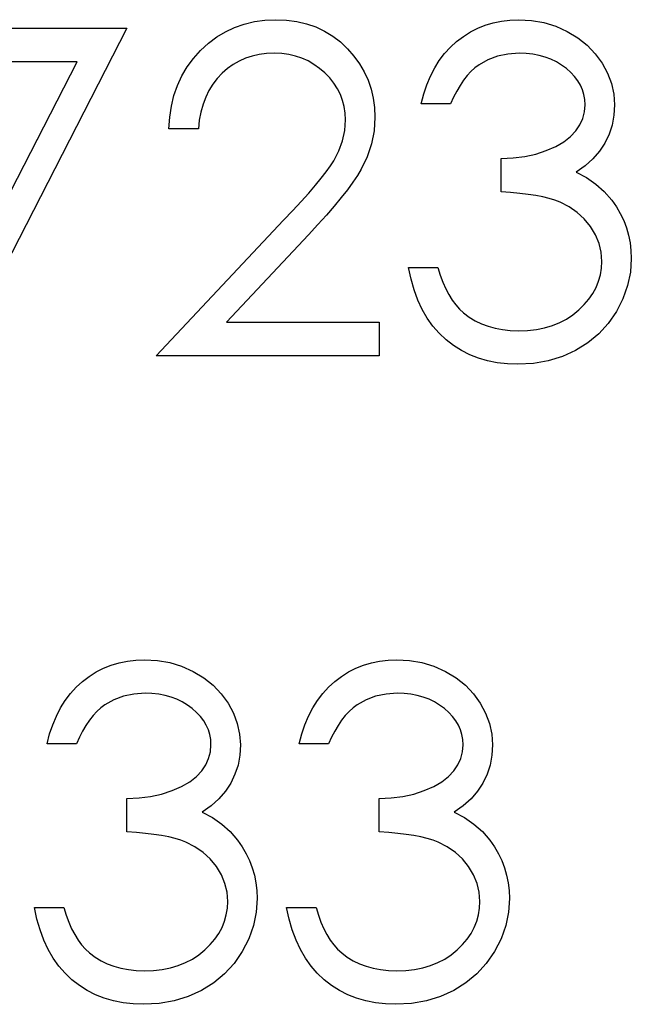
# Model space of a CAD drawing. Header units: inches. Extents: x 1687 to 2505, y -239 to -56.
# Tile 206 of 256: x 1858.738 to 1858.996, y -88.702 to -88.288. Entities that reach past the tile are written whole.
import ezdxf

# ---------------------------------------------------------------- set-up
doc = ezdxf.new("R2010")
doc.units = ezdxf.units.IN
doc.header["$LTSCALE"] = 0.5
doc.header["$MEASUREMENT"] = 0

msp = doc.modelspace()

# ---------------------------------------------------------------- linework, layer by layer
at = {"color": 7, "linetype": 'Continuous'}
for p, q in [((1858.82881, -88.29116), (1858.83287, -88.28975)), ((1858.83287, -88.28975), (1858.8371, -88.28873)), ((1858.8371, -88.28873), (1858.84151, -88.28813)), ((1858.84151, -88.28813), (1858.84612, -88.28793)), ((1858.84612, -88.28793), (1858.85065, -88.28813)), ((1858.85065, -88.28813), (1858.85498, -88.2887)), ((1858.85498, -88.2887), (1858.85907, -88.28964)), ((1858.85907, -88.28964), (1858.86296, -88.29097)), ((1858.86296, -88.29097), (1858.8666, -88.29271)), ((1858.93095, -88.29152), (1858.93415, -88.29022)), ((1858.93415, -88.29022), (1858.93749, -88.28923)), ((1858.93749, -88.28923), (1858.94094, -88.28851)), ((1858.94094, -88.28851), (1858.9445, -88.28807)), ((1858.9445, -88.28807), (1858.9482, -88.28793)), ((1858.9482, -88.28793), (1858.95358, -88.28824)), ((1858.95358, -88.28824), (1858.95877, -88.28917)), ((1858.95877, -88.28917), (1858.96377, -88.29072)), ((1858.96377, -88.29072), (1858.9686, -88.29287)), ((1858.69872, -88.29147), (1858.78352, -88.29147)), ((1858.78352, -88.29147), (1858.71109, -88.43279)), ((1858.8178, -88.29781), (1858.82131, -88.29519)), ((1858.82131, -88.29519), (1858.82498, -88.29298)), ((1858.82498, -88.29298), (1858.82881, -88.29116)), ((1858.8666, -88.29271), (1858.87003, -88.29481)), ((1858.87003, -88.29481), (1858.87326, -88.29726)), ((1858.92211, -88.2971), (1858.92493, -88.29494)), ((1858.92493, -88.29494), (1858.92788, -88.29309)), ((1858.92788, -88.29309), (1858.93095, -88.29152)), ((1858.9686, -88.29287), (1858.97307, -88.29555)), ((1858.81452, -88.30085), (1858.8178, -88.29781)), ((1858.87326, -88.29726), (1858.87624, -88.30013)), ((1858.91946, -88.2995), (1858.92211, -88.2971)), ((1858.97307, -88.29555), (1858.97699, -88.29867)), ((1858.97699, -88.29867), (1858.98038, -88.30223)), ((1858.81151, -88.30419), (1858.81452, -88.30085)), ((1858.83621, -88.30325), (1858.8334, -88.30416)), ((1858.83917, -88.30259), (1858.83621, -88.30325)), ((1858.84226, -88.3022), (1858.83917, -88.30259)), ((1858.84549, -88.30206), (1858.84226, -88.3022)), ((1858.84858, -88.3022), (1858.84549, -88.30206)), ((1858.85153, -88.30259), (1858.84858, -88.3022)), ((1858.85435, -88.30322), (1858.85153, -88.30259)), ((1858.85708, -88.30414), (1858.85435, -88.30322)), ((1858.87624, -88.30013), (1858.87894, -88.30325)), ((1858.87894, -88.30325), (1858.88126, -88.30651)), ((1858.91483, -88.30507), (1858.91703, -88.30218)), ((1858.91703, -88.30218), (1858.91946, -88.2995)), ((1858.93928, -88.30328), (1858.93525, -88.30477)), ((1858.94367, -88.30237), (1858.93928, -88.30328)), ((1858.94836, -88.30206), (1858.94367, -88.30237)), ((1858.95129, -88.30218), (1858.94836, -88.30206)), ((1858.95411, -88.30248), (1858.95129, -88.30218)), ((1858.95678, -88.30298), (1858.95411, -88.30248)), ((1858.95932, -88.30367), (1858.95678, -88.30298)), ((1858.98038, -88.30223), (1858.98325, -88.30621)), ((1858.76259, -88.3056), (1858.69872, -88.3056)), ((1858.7004, -88.42691), (1858.76259, -88.3056)), ((1858.80889, -88.30775), (1858.81151, -88.30419)), ((1858.82818, -88.30676), (1858.82578, -88.30847)), ((1858.83072, -88.30532), (1858.82818, -88.30676)), ((1858.8334, -88.30416), (1858.83072, -88.30532)), ((1858.85968, -88.30529), (1858.85708, -88.30414)), ((1858.86213, -88.3067), (1858.85968, -88.30529)), ((1858.86448, -88.30839), (1858.86213, -88.3067)), ((1858.88126, -88.30651), (1858.88325, -88.3099)), ((1858.91287, -88.30822), (1858.91483, -88.30507)), ((1858.93153, -88.3069), (1858.92979, -88.30822)), ((1858.93525, -88.30477), (1858.93153, -88.3069)), ((1858.96175, -88.30458), (1858.95932, -88.30367)), ((1858.96404, -88.30568), (1858.96175, -88.30458)), ((1858.9662, -88.30698), (1858.96404, -88.30568)), ((1858.96821, -88.3085), (1858.9662, -88.30698)), ((1858.98325, -88.30621), (1858.98552, -88.31046)), ((1858.8048, -88.31556), (1858.80665, -88.31156)), ((1858.80665, -88.31156), (1858.80889, -88.30775)), ((1858.82351, -88.31043), (1858.82144, -88.31261)), ((1858.82578, -88.30847), (1858.82351, -88.31043)), ((1858.86671, -88.31032), (1858.86448, -88.30839)), ((1858.86876, -88.31244), (1858.86671, -88.31032)), ((1858.88325, -88.3099), (1858.88488, -88.31341)), ((1858.90958, -88.31526), (1858.9111, -88.31162)), ((1858.9111, -88.31162), (1858.91287, -88.30822)), ((1858.92653, -88.31145), (1858.92501, -88.31341)), ((1858.92813, -88.30974), (1858.92653, -88.31145)), ((1858.92979, -88.30822), (1858.92813, -88.30974)), ((1858.97006, -88.31013), (1858.96821, -88.3085)), ((1858.97166, -88.31184), (1858.97006, -88.31013)), ((1858.98552, -88.31046), (1858.98715, -88.31479)), ((1858.80331, -88.31981), (1858.8048, -88.31556)), ((1858.81962, -88.31501), (1858.81802, -88.31763)), ((1858.82144, -88.31261), (1858.81962, -88.31501)), ((1858.8705, -88.31465), (1858.86876, -88.31244)), ((1858.87199, -88.31694), (1858.8705, -88.31465)), ((1858.88488, -88.31341), (1858.88612, -88.31708)), ((1858.90826, -88.31912), (1858.90958, -88.31526)), ((1858.92352, -88.31556), (1858.92214, -88.31791)), ((1858.92501, -88.31341), (1858.92352, -88.31556)), ((1858.97301, -88.31363), (1858.97166, -88.31184)), ((1858.97412, -88.31548), (1858.97301, -88.31363)), ((1858.97497, -88.31744), (1858.97412, -88.31548)), ((1858.98715, -88.31479), (1858.98811, -88.31921)), ((1858.80223, -88.32426), (1858.80331, -88.31981)), ((1858.81802, -88.31763), (1858.81664, -88.32045)), ((1858.87323, -88.31937), (1858.87199, -88.31694)), ((1858.87417, -88.32188), (1858.87323, -88.31937)), ((1858.88612, -88.31708), (1858.88703, -88.32089)), ((1858.90718, -88.32326), (1858.90826, -88.31912)), ((1858.92214, -88.31791), (1858.92082, -88.32048)), ((1858.97558, -88.31943), (1858.97497, -88.31744)), ((1858.97597, -88.32153), (1858.97558, -88.31943)), ((1858.98811, -88.31921), (1858.98844, -88.32373)), ((1858.81551, -88.32349), (1858.81463, -88.32674)), ((1858.81664, -88.32045), (1858.81551, -88.32349)), ((1858.87483, -88.32448), (1858.87417, -88.32188)), ((1858.88703, -88.32089), (1858.88755, -88.32481)), ((1858.91955, -88.32326), (1858.90718, -88.32326)), ((1858.92082, -88.32048), (1858.91955, -88.32326)), ((1858.97583, -88.3266), (1858.97608, -88.32368)), ((1858.97608, -88.32368), (1858.97597, -88.32153)), ((1858.98844, -88.32373), (1858.9882, -88.32809)), ((1858.80152, -88.32895), (1858.80223, -88.32426)), ((1858.81463, -88.32674), (1858.81396, -88.33019)), ((1858.87524, -88.32718), (1858.87483, -88.32448)), ((1858.87538, -88.33), (1858.87524, -88.32718)), ((1858.88755, -88.32481), (1858.88775, -88.3289)), ((1858.97511, -88.32942), (1858.97583, -88.3266)), ((1858.9882, -88.32809), (1858.98745, -88.33221)), ((1858.80118, -88.33386), (1858.80152, -88.32895)), ((1858.81396, -88.33019), (1858.81355, -88.33386)), ((1858.87508, -88.33447), (1858.87538, -88.33)), ((1858.88775, -88.3289), (1858.88739, -88.33464)), ((1858.97219, -88.33469), (1858.9739, -88.3321)), ((1858.9739, -88.3321), (1858.97511, -88.32942)), ((1858.98745, -88.33221), (1858.98618, -88.3361)), ((1858.81355, -88.33386), (1858.80118, -88.33386)), ((1858.87417, -88.3388), (1858.87508, -88.33447)), ((1858.88739, -88.33464), (1858.88631, -88.34018)), ((1858.96995, -88.33709), (1858.97219, -88.33469)), ((1858.98618, -88.3361), (1858.98441, -88.33977)), ((1858.87262, -88.34306), (1858.87417, -88.3388)), ((1858.88631, -88.34018), (1858.88455, -88.34554)), ((1858.96374, -88.34123), (1858.96713, -88.33927)), ((1858.96713, -88.33927), (1858.96995, -88.33709)), ((1858.98441, -88.33977), (1858.98215, -88.34319)), ((1858.87047, -88.3472), (1858.87262, -88.34306)), ((1858.95071, -88.3454), (1858.95535, -88.34441)), ((1858.95535, -88.34441), (1858.95974, -88.34297)), ((1858.95974, -88.34297), (1858.96374, -88.34123)), ((1858.98215, -88.34319), (1858.97939, -88.3464)), ((1858.86906, -88.34938), (1858.87047, -88.3472)), ((1858.88455, -88.34554), (1858.88203, -88.35073)), ((1858.94075, -88.34623), (1858.94585, -88.34604)), ((1858.94075, -88.36036), (1858.94075, -88.34623)), ((1858.94585, -88.34604), (1858.95071, -88.3454)), ((1858.97939, -88.3464), (1858.97613, -88.34935)), ((1858.8652, -88.35454), (1858.86732, -88.35183)), ((1858.86732, -88.35183), (1858.86906, -88.34938)), ((1858.88203, -88.35073), (1858.88043, -88.35338)), ((1858.97613, -88.34935), (1858.97235, -88.35208)), ((1858.97235, -88.35208), (1858.97669, -88.35432)), ((1858.86274, -88.35755), (1858.8652, -88.35454)), ((1858.8785, -88.35628), (1858.87624, -88.3594)), ((1858.88043, -88.35338), (1858.8785, -88.35628)), ((1858.97669, -88.35432), (1858.98063, -88.35702)), ((1858.98063, -88.35702), (1858.98417, -88.3602)), ((1858.85675, -88.36434), (1858.85992, -88.3608)), ((1858.85992, -88.3608), (1858.86274, -88.35755)), ((1858.87624, -88.3594), (1858.87364, -88.36271)), ((1858.9448, -88.36061), (1858.94075, -88.36036)), ((1858.94861, -88.36094), (1858.9448, -88.36061)), ((1858.95212, -88.36136), (1858.94861, -88.36094)), ((1858.95535, -88.36185), (1858.95212, -88.36136)), ((1858.98417, -88.3602), (1858.98728, -88.36384)), ((1858.85322, -88.36815), (1858.85675, -88.36434)), ((1858.87364, -88.36271), (1858.87069, -88.3663)), ((1858.95833, -88.36243), (1858.95535, -88.36185)), ((1858.96101, -88.36307), (1858.95833, -88.36243)), ((1858.96344, -88.36381), (1858.96101, -88.36307)), ((1858.96556, -88.36464), (1858.96344, -88.36381)), ((1858.96937, -88.36657), (1858.96556, -88.36464)), ((1858.98728, -88.36384), (1858.98922, -88.3666)), ((1858.84932, -88.37223), (1858.85322, -88.36815)), ((1858.87069, -88.3663), (1858.86743, -88.37008)), ((1858.97279, -88.36892), (1858.96937, -88.36657)), ((1858.97577, -88.37171), (1858.97279, -88.36892)), ((1858.98922, -88.3666), (1858.99087, -88.36947)), ((1858.99087, -88.36947), (1858.99231, -88.3724)), ((1858.79588, -88.42926), (1858.84932, -88.37223)), ((1858.86743, -88.37008), (1858.86382, -88.37408)), ((1858.97837, -88.37491), (1858.97577, -88.37171)), ((1858.99231, -88.3724), (1858.99347, -88.37543)), ((1858.86382, -88.37408), (1858.85987, -88.37833)), ((1858.98047, -88.37836), (1858.97837, -88.37491)), ((1858.99347, -88.37543), (1858.99435, -88.37853)), ((1858.85987, -88.37833), (1858.82539, -88.41513)), ((1858.98196, -88.38195), (1858.98047, -88.37836)), ((1858.98284, -88.38568), (1858.98196, -88.38195)), ((1858.99435, -88.37853), (1858.99499, -88.3817)), ((1858.99499, -88.3817), (1858.99537, -88.38499)), ((1858.98314, -88.38951), (1858.98284, -88.38568)), ((1858.99537, -88.38499), (1858.99551, -88.38832)), ((1858.98301, -88.39238), (1858.98314, -88.38951)), ((1858.99551, -88.38832), (1858.99512, -88.39409)), ((1858.90293, -88.39702), (1858.90188, -88.39216)), ((1858.90188, -88.39216), (1858.91425, -88.39216)), ((1858.91425, -88.39216), (1858.91524, -88.39534)), ((1858.98254, -88.39517), (1858.98301, -88.39238)), ((1858.99512, -88.39409), (1858.99394, -88.39973)), ((1858.90425, -88.40155), (1858.90293, -88.39702)), ((1858.91524, -88.39534), (1858.91632, -88.39829)), ((1858.91632, -88.39829), (1858.91753, -88.40102)), ((1858.98074, -88.40047), (1858.98179, -88.39788)), ((1858.98179, -88.39788), (1858.98254, -88.39517)), ((1858.90583, -88.4058), (1858.90425, -88.40155)), ((1858.91753, -88.40102), (1858.91883, -88.40351)), ((1858.97939, -88.40298), (1858.98074, -88.40047)), ((1858.99394, -88.39973), (1858.99198, -88.40525)), ((1858.90768, -88.40972), (1858.90583, -88.4058)), ((1858.91883, -88.40351), (1858.92021, -88.40577)), ((1858.92021, -88.40577), (1858.92173, -88.40781)), ((1858.97577, -88.4077), (1858.97773, -88.40538)), ((1858.97773, -88.40538), (1858.97939, -88.40298)), ((1858.99198, -88.40525), (1858.98922, -88.4106)), ((1858.90977, -88.41336), (1858.90768, -88.40972)), ((1858.92173, -88.40781), (1858.92333, -88.40963)), ((1858.92333, -88.40963), (1858.92504, -88.41121)), ((1858.971, -88.41198), (1858.97351, -88.40994)), ((1858.97351, -88.40994), (1858.97577, -88.4077)), ((1858.98922, -88.4106), (1858.98579, -88.4156)), ((1858.82539, -88.41513), (1858.88951, -88.41513)), ((1858.88951, -88.41513), (1858.88951, -88.42926)), ((1858.91215, -88.4167), (1858.90977, -88.41336)), ((1858.92504, -88.41121), (1858.92739, -88.41295)), ((1858.92739, -88.41295), (1858.92987, -88.41447)), ((1858.92987, -88.41447), (1858.93252, -88.41576)), ((1858.96236, -88.41648), (1858.96542, -88.41527)), ((1858.96542, -88.41527), (1858.96832, -88.41375)), ((1858.96832, -88.41375), (1858.971, -88.41198)), ((1858.91477, -88.41974), (1858.91215, -88.4167)), ((1858.93252, -88.41576), (1858.93531, -88.41678)), ((1858.93531, -88.41678), (1858.93826, -88.41761)), ((1858.93826, -88.41761), (1858.94138, -88.41819)), ((1858.94138, -88.41819), (1858.94464, -88.41855)), ((1858.94464, -88.41855), (1858.94806, -88.41866)), ((1858.94806, -88.41866), (1858.95193, -88.41852)), ((1858.95193, -88.41852), (1858.9556, -88.41811)), ((1858.9556, -88.41811), (1858.95907, -88.41745)), ((1858.95907, -88.41745), (1858.96236, -88.41648)), ((1858.98579, -88.4156), (1858.98182, -88.41999)), ((1858.91767, -88.42247), (1858.91477, -88.41974)), ((1858.92079, -88.4249), (1858.91767, -88.42247)), ((1858.98182, -88.41999), (1858.97724, -88.4238)), ((1858.9241, -88.427), (1858.92079, -88.4249)), ((1858.92758, -88.42876), (1858.9241, -88.427)), ((1858.9721, -88.427), (1858.96653, -88.42954)), ((1858.97724, -88.4238), (1858.9721, -88.427)), ((1858.88951, -88.42926), (1858.79588, -88.42926)), ((1858.93125, -88.4302), (1858.92758, -88.42876)), ((1858.93511, -88.43133), (1858.93125, -88.4302)), ((1858.93917, -88.43216), (1858.93511, -88.43133)), ((1858.96062, -88.43133), (1858.95438, -88.43243)), ((1858.96653, -88.42954), (1858.96062, -88.43133)), ((1858.94342, -88.43263), (1858.93917, -88.43216)), ((1858.94784, -88.43279), (1858.94342, -88.43263)), ((1858.95438, -88.43243), (1858.94784, -88.43279)), ((1858.77372, -88.56055), (1858.77692, -88.55925)), ((1858.77692, -88.55925), (1858.78026, -88.55826)), ((1858.78026, -88.55826), (1858.78371, -88.55754)), ((1858.78371, -88.55754), (1858.78727, -88.5571)), ((1858.78727, -88.5571), (1858.79097, -88.55696)), ((1858.79097, -88.55696), (1858.79635, -88.55726)), ((1858.79635, -88.55726), (1858.80154, -88.5582)), ((1858.80154, -88.5582), (1858.80654, -88.55975)), ((1858.80654, -88.55975), (1858.81137, -88.5619)), ((1858.87971, -88.56055), (1858.88292, -88.55925)), ((1858.88292, -88.55925), (1858.88626, -88.55826)), ((1858.88626, -88.55826), (1858.88971, -88.55754)), ((1858.88971, -88.55754), (1858.89327, -88.5571)), ((1858.89327, -88.5571), (1858.89697, -88.55696)), ((1858.89697, -88.55696), (1858.90235, -88.55726)), ((1858.90235, -88.55726), (1858.90754, -88.5582)), ((1858.90754, -88.5582), (1858.91254, -88.55975)), ((1858.91254, -88.55975), (1858.91737, -88.5619)), ((1858.76489, -88.56613), (1858.7677, -88.56397)), ((1858.7677, -88.56397), (1858.77065, -88.56212)), ((1858.77065, -88.56212), (1858.77372, -88.56055)), ((1858.81137, -88.5619), (1858.81584, -88.56458)), ((1858.87088, -88.56613), (1858.8737, -88.56397)), ((1858.8737, -88.56397), (1858.87665, -88.56212)), ((1858.87665, -88.56212), (1858.87971, -88.56055)), ((1858.91737, -88.5619), (1858.92184, -88.56458)), ((1858.76224, -88.56853), (1858.76489, -88.56613)), ((1858.81584, -88.56458), (1858.81976, -88.5677)), ((1858.81976, -88.5677), (1858.82316, -88.57126)), ((1858.86823, -88.56853), (1858.87088, -88.56613)), ((1858.92184, -88.56458), (1858.92576, -88.5677)), ((1858.92576, -88.5677), (1858.92915, -88.57126)), ((1858.7576, -88.5741), (1858.75981, -88.5712)), ((1858.75981, -88.5712), (1858.76224, -88.56853)), ((1858.78205, -88.57231), (1858.77802, -88.5738)), ((1858.78644, -88.5714), (1858.78205, -88.57231)), ((1858.79114, -88.57109), (1858.78644, -88.5714)), ((1858.79406, -88.5712), (1858.79114, -88.57109)), ((1858.79688, -88.57151), (1858.79406, -88.5712)), ((1858.79956, -88.572), (1858.79688, -88.57151)), ((1858.80209, -88.57269), (1858.79956, -88.572)), ((1858.82316, -88.57126), (1858.82603, -88.57523)), ((1858.86359, -88.5741), (1858.8658, -88.5712)), ((1858.8658, -88.5712), (1858.86823, -88.56853)), ((1858.88805, -88.57231), (1858.88402, -88.5738)), ((1858.89244, -88.5714), (1858.88805, -88.57231)), ((1858.89713, -88.57109), (1858.89244, -88.5714)), ((1858.90006, -88.5712), (1858.89713, -88.57109)), ((1858.90287, -88.57151), (1858.90006, -88.5712)), ((1858.90555, -88.572), (1858.90287, -88.57151)), ((1858.90809, -88.57269), (1858.90555, -88.572)), ((1858.92915, -88.57126), (1858.93202, -88.57523)), ((1858.75564, -88.57725), (1858.7576, -88.5741)), ((1858.7743, -88.57592), (1858.77256, -88.57725)), ((1858.77802, -88.5738), (1858.7743, -88.57592)), ((1858.80452, -88.57361), (1858.80209, -88.57269)), ((1858.80681, -88.57471), (1858.80452, -88.57361)), ((1858.80897, -88.57601), (1858.80681, -88.57471)), ((1858.81098, -88.57753), (1858.80897, -88.57601)), ((1858.82603, -88.57523), (1858.82829, -88.57949)), ((1858.86163, -88.57725), (1858.86359, -88.5741)), ((1858.88029, -88.57592), (1858.87856, -88.57725)), ((1858.88402, -88.5738), (1858.88029, -88.57592)), ((1858.91052, -88.57361), (1858.90809, -88.57269)), ((1858.91281, -88.57471), (1858.91052, -88.57361)), ((1858.91496, -88.57601), (1858.91281, -88.57471)), ((1858.91698, -88.57753), (1858.91496, -88.57601)), ((1858.93202, -88.57523), (1858.93429, -88.57949)), ((1858.75235, -88.58429), (1858.75387, -88.58064)), ((1858.75387, -88.58064), (1858.75564, -88.57725)), ((1858.7693, -88.58048), (1858.76778, -88.58244)), ((1858.7709, -88.57877), (1858.7693, -88.58048)), ((1858.77256, -88.57725), (1858.7709, -88.57877)), ((1858.81283, -88.57915), (1858.81098, -88.57753)), ((1858.81443, -88.58087), (1858.81283, -88.57915)), ((1858.82829, -88.57949), (1858.82992, -88.58382)), ((1858.85835, -88.58429), (1858.85987, -88.58064)), ((1858.85987, -88.58064), (1858.86163, -88.57725)), ((1858.8753, -88.58048), (1858.87378, -88.58244)), ((1858.8769, -88.57877), (1858.8753, -88.58048)), ((1858.87856, -88.57725), (1858.8769, -88.57877)), ((1858.91883, -88.57915), (1858.91698, -88.57753)), ((1858.92043, -88.58087), (1858.91883, -88.57915)), ((1858.93429, -88.57949), (1858.93592, -88.58382)), ((1858.75103, -88.58815), (1858.75235, -88.58429)), ((1858.76629, -88.58459), (1858.76491, -88.58694)), ((1858.76778, -88.58244), (1858.76629, -88.58459)), ((1858.81579, -88.58266), (1858.81443, -88.58087)), ((1858.81689, -88.58451), (1858.81579, -88.58266)), ((1858.81775, -88.58647), (1858.81689, -88.58451)), ((1858.82992, -88.58382), (1858.83088, -88.58824)), ((1858.85703, -88.58815), (1858.85835, -88.58429)), ((1858.87229, -88.58459), (1858.87091, -88.58694)), ((1858.87378, -88.58244), (1858.87229, -88.58459)), ((1858.92178, -88.58266), (1858.92043, -88.58087)), ((1858.92289, -88.58451), (1858.92178, -88.58266)), ((1858.92374, -88.58647), (1858.92289, -88.58451)), ((1858.93592, -88.58382), (1858.93688, -88.58824)), ((1858.74995, -88.59229), (1858.75103, -88.58815)), ((1858.76491, -88.58694), (1858.76359, -88.58951)), ((1858.81835, -88.58846), (1858.81775, -88.58647)), ((1858.81874, -88.59055), (1858.81835, -88.58846)), ((1858.83088, -88.58824), (1858.83122, -88.59276)), ((1858.85595, -88.59229), (1858.85703, -88.58815)), ((1858.87091, -88.58694), (1858.86958, -88.58951)), ((1858.92435, -88.58846), (1858.92374, -88.58647)), ((1858.92474, -88.59055), (1858.92435, -88.58846)), ((1858.93688, -88.58824), (1858.93721, -88.59276)), ((1858.76232, -88.59229), (1858.74995, -88.59229)), ((1858.76359, -88.58951), (1858.76232, -88.59229)), ((1858.8186, -88.59563), (1858.81885, -88.59271)), ((1858.81885, -88.59271), (1858.81874, -88.59055)), ((1858.83122, -88.59276), (1858.83097, -88.59712)), ((1858.86831, -88.59229), (1858.85595, -88.59229)), ((1858.86958, -88.58951), (1858.86831, -88.59229)), ((1858.9246, -88.59563), (1858.92485, -88.59271)), ((1858.92485, -88.59271), (1858.92474, -88.59055)), ((1858.93721, -88.59276), (1858.93696, -88.59712)), ((1858.81788, -88.59845), (1858.8186, -88.59563)), ((1858.83097, -88.59712), (1858.83022, -88.60124)), ((1858.92388, -88.59845), (1858.9246, -88.59563)), ((1858.93696, -88.59712), (1858.93622, -88.60124)), ((1858.81496, -88.60372), (1858.81667, -88.60113)), ((1858.81667, -88.60113), (1858.81788, -88.59845)), ((1858.83022, -88.60124), (1858.82895, -88.60513)), ((1858.92095, -88.60372), (1858.92267, -88.60113)), ((1858.92267, -88.60113), (1858.92388, -88.59845)), ((1858.93622, -88.60124), (1858.93495, -88.60513)), ((1858.81272, -88.60612), (1858.81496, -88.60372)), ((1858.82895, -88.60513), (1858.82719, -88.6088)), ((1858.91872, -88.60612), (1858.92095, -88.60372)), ((1858.93495, -88.60513), (1858.93318, -88.6088)), ((1858.80651, -88.61026), (1858.80991, -88.6083)), ((1858.80991, -88.6083), (1858.81272, -88.60612)), ((1858.82719, -88.6088), (1858.82492, -88.61222)), ((1858.91251, -88.61026), (1858.9159, -88.6083)), ((1858.9159, -88.6083), (1858.91872, -88.60612)), ((1858.93318, -88.6088), (1858.93092, -88.61222)), ((1858.79348, -88.61443), (1858.79812, -88.61344)), ((1858.79812, -88.61344), (1858.80251, -88.612)), ((1858.80251, -88.612), (1858.80651, -88.61026)), ((1858.82492, -88.61222), (1858.82216, -88.61542)), ((1858.89948, -88.61443), (1858.90412, -88.61344)), ((1858.90412, -88.61344), (1858.90851, -88.612)), ((1858.90851, -88.612), (1858.91251, -88.61026)), ((1858.93092, -88.61222), (1858.92816, -88.61542)), ((1858.78352, -88.61526), (1858.78862, -88.61507)), ((1858.78352, -88.62939), (1858.78352, -88.61526)), ((1858.78862, -88.61507), (1858.79348, -88.61443)), ((1858.82216, -88.61542), (1858.81891, -88.61838)), ((1858.88951, -88.61526), (1858.89462, -88.61507)), ((1858.88951, -88.62939), (1858.88951, -88.61526)), ((1858.89462, -88.61507), (1858.89948, -88.61443)), ((1858.92816, -88.61542), (1858.9249, -88.61838)), ((1858.81891, -88.61838), (1858.81512, -88.62111)), ((1858.81512, -88.62111), (1858.81946, -88.62335)), ((1858.9249, -88.61838), (1858.92112, -88.62111)), ((1858.92112, -88.62111), (1858.92545, -88.62335)), ((1858.81946, -88.62335), (1858.8234, -88.62605)), ((1858.8234, -88.62605), (1858.82694, -88.62923)), ((1858.92545, -88.62335), (1858.9294, -88.62605)), ((1858.9294, -88.62605), (1858.93293, -88.62923)), ((1858.78758, -88.62964), (1858.78352, -88.62939)), ((1858.79138, -88.62997), (1858.78758, -88.62964)), ((1858.79489, -88.63039), (1858.79138, -88.62997)), ((1858.79812, -88.63088), (1858.79489, -88.63039)), ((1858.82694, -88.62923), (1858.83006, -88.63287)), ((1858.89357, -88.62964), (1858.88951, -88.62939)), ((1858.89738, -88.62997), (1858.89357, -88.62964)), ((1858.90089, -88.63039), (1858.89738, -88.62997)), ((1858.90412, -88.63088), (1858.90089, -88.63039)), ((1858.93293, -88.62923), (1858.93605, -88.63287)), ((1858.8011, -88.63146), (1858.79812, -88.63088)), ((1858.80378, -88.6321), (1858.8011, -88.63146)), ((1858.80621, -88.63284), (1858.80378, -88.6321)), ((1858.80833, -88.63367), (1858.80621, -88.63284)), ((1858.81214, -88.6356), (1858.80833, -88.63367)), ((1858.83006, -88.63287), (1858.83199, -88.63563)), ((1858.9071, -88.63146), (1858.90412, -88.63088)), ((1858.90977, -88.6321), (1858.9071, -88.63146)), ((1858.9122, -88.63284), (1858.90977, -88.6321)), ((1858.91433, -88.63367), (1858.9122, -88.63284)), ((1858.91814, -88.6356), (1858.91433, -88.63367)), ((1858.93605, -88.63287), (1858.93799, -88.63563)), ((1858.81557, -88.63795), (1858.81214, -88.6356)), ((1858.81855, -88.64074), (1858.81557, -88.63795)), ((1858.83199, -88.63563), (1858.83365, -88.6385)), ((1858.83365, -88.6385), (1858.83508, -88.64143)), ((1858.92156, -88.63795), (1858.91814, -88.6356)), ((1858.92454, -88.64074), (1858.92156, -88.63795)), ((1858.93799, -88.63563), (1858.93964, -88.6385)), ((1858.93964, -88.6385), (1858.94108, -88.64143)), ((1858.82114, -88.64394), (1858.81855, -88.64074)), ((1858.83508, -88.64143), (1858.83624, -88.64446)), ((1858.92714, -88.64394), (1858.92454, -88.64074)), ((1858.94108, -88.64143), (1858.94224, -88.64446)), ((1858.82324, -88.64739), (1858.82114, -88.64394)), ((1858.83624, -88.64446), (1858.83712, -88.64755)), ((1858.92924, -88.64739), (1858.92714, -88.64394)), ((1858.94224, -88.64446), (1858.94312, -88.64755)), ((1858.82473, -88.65098), (1858.82324, -88.64739)), ((1858.82561, -88.6547), (1858.82473, -88.65098)), ((1858.83712, -88.64755), (1858.83776, -88.65073)), ((1858.83776, -88.65073), (1858.83814, -88.65401)), ((1858.93073, -88.65098), (1858.92924, -88.64739)), ((1858.93161, -88.6547), (1858.93073, -88.65098)), ((1858.94312, -88.64755), (1858.94375, -88.65073)), ((1858.94375, -88.65073), (1858.94414, -88.65401)), ((1858.82592, -88.65854), (1858.82561, -88.6547)), ((1858.83814, -88.65401), (1858.83828, -88.65735)), ((1858.93191, -88.65854), (1858.93161, -88.6547)), ((1858.94414, -88.65401), (1858.94428, -88.65735)), ((1858.82578, -88.66141), (1858.82592, -88.65854)), ((1858.83828, -88.65735), (1858.8379, -88.66312)), ((1858.93177, -88.66141), (1858.93191, -88.65854)), ((1858.94428, -88.65735), (1858.94389, -88.66312)), ((1858.7457, -88.66605), (1858.74465, -88.66119)), ((1858.74465, -88.66119), (1858.75702, -88.66119)), ((1858.75702, -88.66119), (1858.75801, -88.66437)), ((1858.82531, -88.6642), (1858.82578, -88.66141)), ((1858.8379, -88.66312), (1858.83671, -88.66875)), ((1858.8517, -88.66605), (1858.85065, -88.66119)), ((1858.85065, -88.66119), (1858.86302, -88.66119)), ((1858.86302, -88.66119), (1858.86401, -88.66437)), ((1858.93131, -88.6642), (1858.93177, -88.66141)), ((1858.94389, -88.66312), (1858.94271, -88.66875)), ((1858.74703, -88.67058), (1858.7457, -88.66605)), ((1858.75801, -88.66437), (1858.75909, -88.66732)), ((1858.75909, -88.66732), (1858.7603, -88.67005)), ((1858.82351, -88.6695), (1858.82456, -88.6669)), ((1858.82456, -88.6669), (1858.82531, -88.6642)), ((1858.85302, -88.67058), (1858.8517, -88.66605)), ((1858.86401, -88.66437), (1858.86509, -88.66732)), ((1858.86509, -88.66732), (1858.8663, -88.67005)), ((1858.92951, -88.6695), (1858.93056, -88.6669)), ((1858.93056, -88.6669), (1858.93131, -88.6642)), ((1858.7486, -88.67483), (1858.74703, -88.67058)), ((1858.7603, -88.67005), (1858.7616, -88.67254)), ((1858.82216, -88.67201), (1858.82351, -88.6695)), ((1858.83671, -88.66875), (1858.83475, -88.67427)), ((1858.8546, -88.67483), (1858.85302, -88.67058)), ((1858.8663, -88.67005), (1858.8676, -88.67254)), ((1858.92816, -88.67201), (1858.92951, -88.6695)), ((1858.94271, -88.66875), (1858.94075, -88.67427)), ((1858.75045, -88.67875), (1858.7486, -88.67483)), ((1858.7616, -88.67254), (1858.76298, -88.6748)), ((1858.76298, -88.6748), (1858.7645, -88.67684)), ((1858.81855, -88.67673), (1858.82051, -88.67441)), ((1858.82051, -88.67441), (1858.82216, -88.67201)), ((1858.83475, -88.67427), (1858.83199, -88.67963)), ((1858.85645, -88.67875), (1858.8546, -88.67483)), ((1858.8676, -88.67254), (1858.86898, -88.6748)), ((1858.86898, -88.6748), (1858.8705, -88.67684)), ((1858.92454, -88.67673), (1858.9265, -88.67441)), ((1858.9265, -88.67441), (1858.92816, -88.67201)), ((1858.94075, -88.67427), (1858.93799, -88.67963)), ((1858.75255, -88.68239), (1858.75045, -88.67875)), ((1858.7645, -88.67684), (1858.7661, -88.67866)), ((1858.7661, -88.67866), (1858.76781, -88.68024)), ((1858.81377, -88.68101), (1858.81628, -88.67897)), ((1858.81628, -88.67897), (1858.81855, -88.67673)), ((1858.83199, -88.67963), (1858.82857, -88.68463)), ((1858.85854, -88.68239), (1858.85645, -88.67875)), ((1858.8705, -88.67684), (1858.8721, -88.67866)), ((1858.8721, -88.67866), (1858.87381, -88.68024)), ((1858.91977, -88.68101), (1858.92228, -88.67897)), ((1858.92228, -88.67897), (1858.92454, -88.67673)), ((1858.93799, -88.67963), (1858.93456, -88.68463)), ((1858.75492, -88.68573), (1858.75255, -88.68239)), ((1858.76781, -88.68024), (1858.77016, -88.68198)), ((1858.77016, -88.68198), (1858.77264, -88.68349)), ((1858.77264, -88.68349), (1858.77529, -88.68479)), ((1858.80513, -88.68551), (1858.8082, -88.68429)), ((1858.8082, -88.68429), (1858.81109, -88.68278)), ((1858.81109, -88.68278), (1858.81377, -88.68101)), ((1858.86092, -88.68573), (1858.85854, -88.68239)), ((1858.87381, -88.68024), (1858.87615, -88.68198)), ((1858.87615, -88.68198), (1858.87864, -88.68349)), ((1858.87864, -88.68349), (1858.88129, -88.68479)), ((1858.91113, -88.68551), (1858.91419, -88.68429)), ((1858.91419, -88.68429), (1858.91709, -88.68278)), ((1858.91709, -88.68278), (1858.91977, -88.68101)), ((1858.75754, -88.68877), (1858.75492, -88.68573)), ((1858.77529, -88.68479), (1858.77808, -88.68581)), ((1858.77808, -88.68581), (1858.78103, -88.68664)), ((1858.78103, -88.68664), (1858.78415, -88.68722)), ((1858.78415, -88.68722), (1858.78741, -88.68758)), ((1858.78741, -88.68758), (1858.79083, -88.68769)), ((1858.79083, -88.68769), (1858.7947, -88.68755)), ((1858.7947, -88.68755), (1858.79837, -88.68714)), ((1858.79837, -88.68714), (1858.80185, -88.68648)), ((1858.80185, -88.68648), (1858.80513, -88.68551)), ((1858.82857, -88.68463), (1858.82459, -88.68901)), ((1858.86354, -88.68877), (1858.86092, -88.68573)), ((1858.88129, -88.68479), (1858.88408, -88.68581)), ((1858.88408, -88.68581), (1858.88703, -88.68664)), ((1858.88703, -88.68664), (1858.89015, -88.68722)), ((1858.89015, -88.68722), (1858.89341, -88.68758)), ((1858.89341, -88.68758), (1858.89683, -88.68769)), ((1858.89683, -88.68769), (1858.90069, -88.68755)), ((1858.90069, -88.68755), (1858.90436, -88.68714)), ((1858.90436, -88.68714), (1858.90784, -88.68648)), ((1858.90784, -88.68648), (1858.91113, -88.68551)), ((1858.93456, -88.68463), (1858.93059, -88.68901)), ((1858.76044, -88.6915), (1858.75754, -88.68877)), ((1858.76356, -88.69393), (1858.76044, -88.6915)), ((1858.82459, -88.68901), (1858.82001, -88.69282)), ((1858.86644, -88.6915), (1858.86354, -88.68877)), ((1858.86956, -88.69393), (1858.86644, -88.6915)), ((1858.93059, -88.68901), (1858.92601, -88.69282)), ((1858.76687, -88.69603), (1858.76356, -88.69393)), ((1858.77035, -88.69779), (1858.76687, -88.69603)), ((1858.81488, -88.69603), (1858.8093, -88.69857)), ((1858.82001, -88.69282), (1858.81488, -88.69603)), ((1858.87287, -88.69603), (1858.86956, -88.69393)), ((1858.87635, -88.69779), (1858.87287, -88.69603)), ((1858.92087, -88.69603), (1858.9153, -88.69857)), ((1858.92601, -88.69282), (1858.92087, -88.69603)), ((1858.77402, -88.69923), (1858.77035, -88.69779)), ((1858.77789, -88.70036), (1858.77402, -88.69923)), ((1858.78194, -88.70119), (1858.77789, -88.70036)), ((1858.80339, -88.70036), (1858.79715, -88.70146)), ((1858.8093, -88.69857), (1858.80339, -88.70036)), ((1858.88002, -88.69923), (1858.87635, -88.69779)), ((1858.88388, -88.70036), (1858.88002, -88.69923)), ((1858.88794, -88.70119), (1858.88388, -88.70036)), ((1858.90939, -88.70036), (1858.90315, -88.70146)), ((1858.9153, -88.69857), (1858.90939, -88.70036)), ((1858.7862, -88.70166), (1858.78194, -88.70119)), ((1858.79061, -88.70182), (1858.7862, -88.70166)), ((1858.79715, -88.70146), (1858.79061, -88.70182)), ((1858.89219, -88.70166), (1858.88794, -88.70119)), ((1858.89661, -88.70182), (1858.89219, -88.70166)), ((1858.90315, -88.70146), (1858.89661, -88.70182))]:
    msp.add_line(p, q, dxfattribs=at)

doc.saveas('drawing.dxf')
